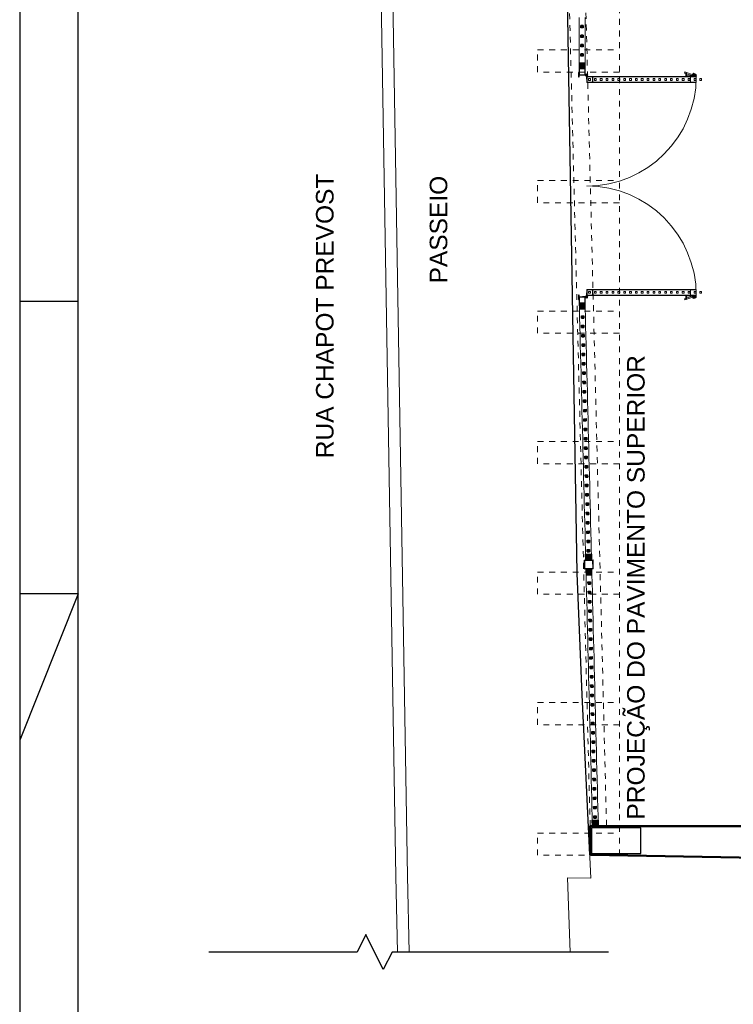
# Model space of a CAD drawing. Header units: millimetres. Extents: x 567 to 934, y -1 to 364.
# Tile 84 of 256: x 567 to 580, y 83 to 100. Entities that reach past the tile are written whole.
import ezdxf

# ---------------------------------------------------------------- set-up
doc = ezdxf.new("R2010")
doc.units = ezdxf.units.MM
doc.header["$MEASUREMENT"] = 0
doc.linetypes.add('Projeção', pattern=[0.0065, 0.005, -0.0015])
doc.linetypes.add('Traço ponto ponto', pattern=[0.013, 0.01, -0.001, 0, -0.001, 0, -0.001])
doc.layers.get('0').update_dxf_attribs({"lineweight": 18})
for name, color, linetype, lineweight in [('A-DETL', 7, 'Continuous', 13), ('A-DETL-MEDM', 7, 'Continuous', 25), ('A-GENM', 7, 'Continuous', 13), ('A-GENM-HDLN', 7, 'Continuous', 13), ('A-GLAZ-CWMG', 7, 'Continuous', 13), ('A-WALL', 7, 'Continuous', 25), ('ARQ-ALV-REB', 7, 'Continuous', 18), ('ARQ-ESQUAD', 7, 'Continuous', 25), ('C-PROP-LINE', 7, 'Continuous', 25), ('G-ANNO-TEXT', 231, 'Continuous', 9), ('S-COLS', 7, 'Continuous', 13)]:
    doc.layers.add(name, color=color, linetype=linetype, lineweight=lineweight)
doc.layers.add('ARQ FINA', color=8, linetype='Continuous')
doc.layers.add('FOLHA_PADRÃO', color=7, linetype='Continuous')
doc.styles.add('Arial_1', font='arial.ttf', dxfattribs={"height": 200})

# ---------------------------------------------------------------- blocks, each defined once
blk = doc.blocks.new('A1EST. 1500')
at = {"layer": 'FOLHA_PADRÃO', "color": 1, "linetype": 'Continuous'}
blk.add_line((0, 59.4), (0, 0), dxfattribs=at)
at = {"layer": 'FOLHA_PADRÃO', "color": 1}
for p, q in [((1, 34.7), (0, 34.7)), ((1, 29.7), (0, 27.2)), ((1, 29.7), (0, 29.7))]:
    blk.add_line(p, q, dxfattribs=at)
at = {"layer": 'FOLHA_PADRÃO', "color": 6, "linetype": 'Continuous'}
blk.add_lwpolyline([(149, 58.4), (149, 1), (1, 1), (1, 58.4), (149, 58.4)], dxfattribs=at)

msp = doc.modelspace()

# ---------------------------------------------------------------- hatches: boundary and pattern name
at = {"layer": 'A-GLAZ-CWMG', "lineweight": 25, "extrusion": (0, 0, -1)}
for points in [[(-577.053, 99.4), (-577.093, 99.4), (-577.093, 99.44), (-577.053, 99.44)], [(-577.053, 99.24), (-577.093, 99.24), (-577.093, 99.28), (-577.053, 99.28)], [(-577.053, 99.08), (-577.093, 99.08), (-577.093, 99.12), (-577.053, 99.12)], [(-577.053, 98.92), (-577.093, 98.92), (-577.093, 98.96), (-577.053, 98.96)], [(-577.06, 94.439), (-577.1, 94.44), (-577.099, 94.48), (-577.059, 94.479)], [(-577.064, 94.279), (-577.104, 94.28), (-577.103, 94.32), (-577.063, 94.319)], [(-577.068, 94.119), (-577.108, 94.12), (-577.107, 94.16), (-577.067, 94.159)], [(-577.072, 93.959), (-577.112, 93.96), (-577.111, 94), (-577.071, 93.999)], [(-577.076, 93.8), (-577.116, 93.801), (-577.115, 93.841), (-577.075, 93.84)], [(-577.08, 93.64), (-577.12, 93.641), (-577.119, 93.681), (-577.079, 93.68)], [(-577.084, 93.48), (-577.124, 93.481), (-577.123, 93.521), (-577.083, 93.52)], [(-577.088, 93.32), (-577.128, 93.321), (-577.127, 93.361), (-577.087, 93.36)], [(-577.092, 93.16), (-577.132, 93.161), (-577.131, 93.201), (-577.091, 93.2)], [(-577.096, 93), (-577.136, 93.001), (-577.135, 93.041), (-577.095, 93.04)], [(-577.1, 92.84), (-577.14, 92.841), (-577.139, 92.881), (-577.099, 92.88)], [(-577.104, 92.68), (-577.144, 92.681), (-577.143, 92.721), (-577.103, 92.72)], [(-577.108, 92.52), (-577.148, 92.521), (-577.147, 92.561), (-577.107, 92.56)], [(-577.112, 92.36), (-577.152, 92.361), (-577.151, 92.401), (-577.111, 92.4)], [(-577.116, 92.2), (-577.156, 92.201), (-577.155, 92.241), (-577.115, 92.24)], [(-577.12, 92.04), (-577.16, 92.041), (-577.159, 92.081), (-577.119, 92.08)], [(-577.124, 91.88), (-577.164, 91.881), (-577.163, 91.921), (-577.123, 91.92)], [(-577.128, 91.72), (-577.168, 91.721), (-577.167, 91.761), (-577.127, 91.76)], [(-577.132, 91.56), (-577.172, 91.561), (-577.171, 91.601), (-577.131, 91.6)], [(-577.136, 91.4), (-577.176, 91.401), (-577.175, 91.441), (-577.135, 91.44)], [(-577.141, 91.24), (-577.18, 91.241), (-577.179, 91.281), (-577.139, 91.28)], [(-577.145, 91.08), (-577.185, 91.081), (-577.184, 91.121), (-577.144, 91.12)], [(-577.149, 90.92), (-577.189, 90.921), (-577.188, 90.961), (-577.148, 90.96)], [(-577.153, 90.76), (-577.193, 90.761), (-577.192, 90.801), (-577.152, 90.8)], [(-577.157, 90.601), (-577.197, 90.602), (-577.196, 90.642), (-577.156, 90.641)], [(-577.134, 90.302), (-577.234, 90.306), (-577.232, 90.405), (-577.132, 90.402), (-577.134, 90.306)], [(-577.161, 90.441), (-577.201, 90.442), (-577.2, 90.482), (-577.16, 90.481)], [(-577.175, 89.891), (-577.214, 89.892), (-577.213, 89.932), (-577.173, 89.931)], [(-577.179, 89.731), (-577.219, 89.732), (-577.218, 89.772), (-577.178, 89.771)], [(-577.183, 89.571), (-577.223, 89.572), (-577.222, 89.612), (-577.182, 89.611)], [(-577.187, 89.411), (-577.227, 89.412), (-577.226, 89.452), (-577.186, 89.451)], [(-577.191, 89.251), (-577.231, 89.252), (-577.23, 89.292), (-577.19, 89.291)], [(-577.195, 89.091), (-577.235, 89.092), (-577.234, 89.132), (-577.194, 89.131)], [(-577.199, 88.931), (-577.239, 88.932), (-577.238, 88.972), (-577.198, 88.971)], [(-577.203, 88.771), (-577.243, 88.772), (-577.242, 88.812), (-577.202, 88.811)], [(-577.207, 88.611), (-577.247, 88.612), (-577.246, 88.652), (-577.206, 88.651)], [(-577.211, 88.451), (-577.251, 88.452), (-577.25, 88.492), (-577.21, 88.491)], [(-577.215, 88.291), (-577.255, 88.292), (-577.254, 88.332), (-577.214, 88.331)], [(-577.219, 88.131), (-577.259, 88.132), (-577.258, 88.172), (-577.218, 88.171)], [(-577.223, 87.972), (-577.263, 87.973), (-577.262, 88.013), (-577.222, 88.012)], [(-577.227, 87.812), (-577.267, 87.813), (-577.266, 87.853), (-577.226, 87.852)], [(-577.231, 87.652), (-577.271, 87.653), (-577.27, 87.693), (-577.23, 87.692)], [(-577.235, 87.492), (-577.275, 87.493), (-577.274, 87.533), (-577.234, 87.532)], [(-577.239, 87.332), (-577.279, 87.333), (-577.278, 87.373), (-577.238, 87.372)], [(-577.243, 87.172), (-577.283, 87.173), (-577.282, 87.213), (-577.242, 87.212)], [(-577.247, 87.012), (-577.287, 87.013), (-577.286, 87.053), (-577.246, 87.052)], [(-577.251, 86.852), (-577.291, 86.853), (-577.29, 86.893), (-577.25, 86.892)], [(-577.255, 86.692), (-577.295, 86.693), (-577.294, 86.733), (-577.254, 86.732)], [(-577.259, 86.532), (-577.299, 86.533), (-577.298, 86.573), (-577.258, 86.572)], [(-577.263, 86.372), (-577.303, 86.373), (-577.302, 86.413), (-577.262, 86.412)], [(-577.267, 86.212), (-577.307, 86.213), (-577.306, 86.253), (-577.266, 86.252)], [(-577.271, 86.052), (-577.311, 86.053), (-577.31, 86.093), (-577.27, 86.092)], [(-577.249, 85.754), (-577.349, 85.757), (-577.346, 85.856), (-577.246, 85.854)], [(-577.275, 85.892), (-577.315, 85.893), (-577.314, 85.933), (-577.274, 85.932)]]:
    msp.add_hatch(color=8, dxfattribs=at).paths.add_polyline_path(points)
at = {"layer": 'A-GLAZ-CWMG'}
for points in [[(577.023, 98.7), (577.123, 98.7), (577.123, 98.8), (577.023, 98.8)], [(577.026, 94.599), (577.126, 94.601), (577.123, 94.7), (577.023, 94.698), (577.024, 94.667)], [(577.14, 90.05), (577.24, 90.053), (577.238, 90.153), (577.138, 90.149)]]:
    msp.add_hatch(color=8, dxfattribs=at).paths.add_polyline_path(points)
at = {"layer": 'S-COLS'}
h = msp.add_hatch(color=8, dxfattribs=at)
h.paths.add_polyline_path([(577.112, 90.149), (577.264, 90.153), (577.26, 90.306), (577.108, 90.302)])
h.paths.add_polyline_path([(577.12, 90.158), (577.117, 90.293), (577.252, 90.297), (577.255, 90.162)])

# ---------------------------------------------------------------- linework, layer by layer
at = {"layer": 'A-DETL', "color": 8, "linetype": 'Traço ponto ponto'}
for p, q in [((577.711, 85.255), (577.711, 103.488)), ((577.21, 85.755), (576.774, 103)), ((577.49, 85.762), (577.054, 103.007))]:
    msp.add_line(p, q, dxfattribs=at)
at = {"layer": 'A-DETL', "color": 8, "linetype": 'Projeção'}
for p, q in [((576.311, 98.645), (576.311, 99.025)), ((576.311, 99.025), (577.711, 99.025)), ((577.711, 98.645), (576.311, 98.645)), ((576.311, 96.413), (576.311, 96.793)), ((576.311, 96.793), (577.711, 96.793)), ((577.711, 96.413), (576.311, 96.413)), ((576.311, 94.181), (576.311, 94.561)), ((576.311, 94.561), (577.711, 94.561)), ((577.711, 94.181), (576.311, 94.181)), ((576.311, 91.95), (576.311, 92.33)), ((576.311, 92.33), (577.711, 92.33)), ((577.711, 91.95), (576.311, 91.95)), ((576.311, 89.718), (576.311, 90.098)), ((576.311, 90.098), (577.711, 90.098)), ((577.711, 89.718), (576.311, 89.718)), ((576.311, 87.486), (576.311, 87.866)), ((576.311, 87.866), (577.711, 87.866)), ((577.711, 87.486), (576.311, 87.486)), ((576.311, 85.255), (576.311, 85.635)), ((576.311, 85.635), (577.711, 85.635)), ((577.711, 85.255), (576.311, 85.255))]:
    msp.add_line(p, q, dxfattribs=at)
at = {"layer": 'A-DETL-MEDM', "color": 8}
for p, q in [((573.371, 83.902), (573.221, 83.602)), ((573.671, 83.302), (573.371, 83.902)), ((573.221, 83.602), (570.684, 83.602)), ((573.821, 83.602), (573.671, 83.302)), ((577.521, 83.602), (573.821, 83.602))]:
    msp.add_line(p, q, dxfattribs=at)
at = {"layer": 'A-GENM', "color": 8}
for p, q in [((577.079, 98.6), (577.079, 98.593)), ((577.079, 98.593), (577.123, 98.593)), ((577.146, 98.567), (577.146, 98.526)), ((577.146, 98.526), (577.153, 98.526)), ((577.153, 98.526), (577.153, 98.57)), ((577.153, 98.57), (577.253, 98.57)), ((577.153, 98.47), (577.153, 98.57)), ((577.157, 98.566), (577.249, 98.566)), ((577.157, 98.474), (577.157, 98.566)), ((577.184, 98.535), (577.214, 98.535)), ((577.184, 98.505), (577.184, 98.535)), ((577.214, 98.505), (577.184, 98.505)), ((577.214, 98.535), (577.214, 98.505)), ((577.249, 98.566), (577.249, 98.474)), ((578.925, 98.57), (577.253, 98.57)), ((577.253, 98.57), (577.253, 98.47)), ((577.253, 98.566), (578.925, 98.566)), ((577.284, 98.535), (577.314, 98.535)), ((577.284, 98.505), (577.284, 98.535)), ((577.314, 98.505), (577.284, 98.505)), ((577.314, 98.535), (577.314, 98.505)), ((577.384, 98.535), (577.414, 98.535)), ((577.384, 98.505), (577.384, 98.535)), ((577.414, 98.505), (577.384, 98.505)), ((577.414, 98.535), (577.414, 98.505)), ((577.484, 98.535), (577.514, 98.535)), ((577.484, 98.505), (577.484, 98.535)), ((577.514, 98.505), (577.484, 98.505)), ((577.514, 98.535), (577.514, 98.505)), ((577.584, 98.535), (577.614, 98.535)), ((577.584, 98.505), (577.584, 98.535)), ((577.614, 98.505), (577.584, 98.505)), ((577.614, 98.535), (577.614, 98.505)), ((577.685, 98.535), (577.715, 98.535)), ((577.685, 98.505), (577.685, 98.535)), ((577.715, 98.505), (577.685, 98.505)), ((577.715, 98.535), (577.715, 98.505)), ((577.785, 98.535), (577.815, 98.535)), ((577.785, 98.505), (577.785, 98.535)), ((577.815, 98.505), (577.785, 98.505)), ((577.815, 98.535), (577.815, 98.505)), ((577.885, 98.535), (577.915, 98.535)), ((577.885, 98.505), (577.885, 98.535)), ((577.915, 98.505), (577.885, 98.505)), ((577.915, 98.535), (577.915, 98.505)), ((577.985, 98.535), (578.015, 98.535)), ((577.985, 98.505), (577.985, 98.535)), ((578.015, 98.505), (577.985, 98.505)), ((578.015, 98.535), (578.015, 98.505)), ((578.085, 98.535), (578.115, 98.535)), ((578.085, 98.505), (578.085, 98.535)), ((578.115, 98.505), (578.085, 98.505)), ((578.115, 98.535), (578.115, 98.505)), ((578.185, 98.535), (578.215, 98.535)), ((578.185, 98.505), (578.185, 98.535)), ((578.215, 98.505), (578.185, 98.505)), ((578.215, 98.535), (578.215, 98.505)), ((578.286, 98.535), (578.316, 98.535)), ((578.286, 98.505), (578.286, 98.535)), ((578.316, 98.505), (578.286, 98.505)), ((578.316, 98.535), (578.316, 98.505)), ((578.386, 98.535), (578.416, 98.535)), ((578.386, 98.505), (578.386, 98.535)), ((578.416, 98.505), (578.386, 98.505)), ((578.416, 98.535), (578.416, 98.505)), ((578.486, 98.535), (578.516, 98.535)), ((578.486, 98.505), (578.486, 98.535)), ((578.516, 98.505), (578.486, 98.505)), ((578.516, 98.535), (578.516, 98.505)), ((578.586, 98.535), (578.616, 98.535)), ((578.586, 98.505), (578.586, 98.535)), ((578.616, 98.505), (578.586, 98.505)), ((578.616, 98.535), (578.616, 98.505)), ((578.686, 98.535), (578.716, 98.535)), ((578.686, 98.505), (578.686, 98.535)), ((578.716, 98.505), (578.686, 98.505)), ((578.716, 98.535), (578.716, 98.505)), ((578.786, 98.535), (578.816, 98.535)), ((578.786, 98.505), (578.786, 98.535)), ((578.816, 98.505), (578.786, 98.505)), ((578.816, 98.535), (578.816, 98.505)), ((578.831, 98.648), (578.825, 98.63)), ((578.986, 98.575), (578.825, 98.63)), ((578.986, 98.595), (578.831, 98.648)), ((578.849, 98.641), (578.849, 98.577)), ((578.853, 98.641), (578.849, 98.641)), ((578.853, 98.634), (578.849, 98.634)), ((578.849, 98.622), (578.853, 98.622)), ((578.855, 98.577), (578.849, 98.577)), ((578.853, 98.581), (578.853, 98.641)), ((578.855, 98.581), (578.853, 98.581)), ((578.855, 98.63), (578.859, 98.63)), ((578.855, 98.57), (578.855, 98.63)), ((578.859, 98.608), (578.855, 98.608)), ((578.855, 98.596), (578.859, 98.596)), ((579.025, 98.57), (578.855, 98.57)), ((578.859, 98.63), (578.859, 98.574)), ((579.02, 98.581), (578.859, 98.581)), ((578.859, 98.577), (579.02, 98.577)), ((578.859, 98.574), (579.02, 98.574)), ((578.885, 98.577), (578.885, 98.581)), ((578.886, 98.535), (578.916, 98.535)), ((578.886, 98.505), (578.886, 98.535)), ((578.916, 98.505), (578.886, 98.505)), ((578.905, 98.577), (578.905, 98.581)), ((578.916, 98.535), (578.916, 98.505)), ((578.925, 98.57), (579.025, 98.57)), ((578.925, 98.47), (578.925, 98.57)), ((578.929, 98.566), (579.021, 98.566)), ((578.929, 98.474), (578.929, 98.566)), ((578.96, 98.57), (578.96, 98.6)), ((578.976, 98.57), (578.96, 98.57)), ((578.97, 98.577), (578.97, 98.581)), ((578.976, 98.57), (578.976, 98.6)), ((578.987, 98.535), (579.017, 98.535)), ((578.987, 98.505), (578.987, 98.535)), ((579.017, 98.505), (578.987, 98.505)), ((578.99, 98.577), (578.99, 98.581)), ((578.996, 98.57), (578.996, 98.6)), ((579.012, 98.57), (578.996, 98.57)), ((579.012, 98.57), (579.012, 98.6)), ((579.017, 98.535), (579.017, 98.505)), ((579.02, 98.607), (579.025, 98.607)), ((579.02, 98.574), (579.02, 98.607)), ((579.021, 98.566), (579.021, 98.474)), ((579.025, 98.607), (579.025, 98.57)), ((579.03, 98.581), (579.025, 98.581)), ((579.025, 98.577), (579.03, 98.577)), ((579.025, 98.57), (579.025, 98.47)), ((579.03, 98.577), (579.03, 98.581)), ((579.087, 98.535), (579.117, 98.535)), ((579.087, 98.505), (579.087, 98.535)), ((579.117, 98.505), (579.087, 98.505)), ((579.117, 98.535), (579.117, 98.505)), ((577.253, 98.47), (577.153, 98.47)), ((577.249, 98.474), (577.157, 98.474)), ((578.925, 98.474), (577.253, 98.474)), ((577.253, 98.47), (578.925, 98.47)), ((579.025, 98.47), (578.925, 98.47)), ((579.021, 98.474), (578.929, 98.474)), ((577.079, 94.8), (577.079, 94.807)), ((577.079, 94.807), (577.123, 94.807)), ((577.146, 94.873), (577.153, 94.873)), ((577.146, 94.833), (577.146, 94.873)), ((577.253, 94.929), (577.153, 94.929)), ((577.153, 94.929), (577.153, 94.829)), ((577.153, 94.873), (577.153, 94.829)), ((577.153, 94.829), (577.253, 94.829)), ((577.249, 94.925), (577.157, 94.925)), ((577.157, 94.925), (577.157, 94.833)), ((577.157, 94.833), (577.249, 94.833)), ((577.214, 94.894), (577.184, 94.894)), ((577.184, 94.894), (577.184, 94.864)), ((577.184, 94.864), (577.214, 94.864)), ((577.214, 94.864), (577.214, 94.894)), ((577.249, 94.833), (577.249, 94.925)), ((577.253, 94.929), (578.925, 94.929)), ((577.253, 94.829), (577.253, 94.929)), ((578.925, 94.925), (577.253, 94.925)), ((577.253, 94.833), (578.925, 94.833)), ((578.925, 94.829), (577.253, 94.829)), ((577.314, 94.894), (577.284, 94.894)), ((577.284, 94.894), (577.284, 94.864)), ((577.284, 94.864), (577.314, 94.864)), ((577.314, 94.864), (577.314, 94.894)), ((577.414, 94.894), (577.384, 94.894)), ((577.384, 94.894), (577.384, 94.864)), ((577.384, 94.864), (577.414, 94.864)), ((577.414, 94.864), (577.414, 94.894)), ((577.514, 94.894), (577.484, 94.894)), ((577.484, 94.894), (577.484, 94.864)), ((577.484, 94.864), (577.514, 94.864)), ((577.514, 94.864), (577.514, 94.894)), ((577.614, 94.894), (577.584, 94.894)), ((577.584, 94.894), (577.584, 94.864)), ((577.584, 94.864), (577.614, 94.864)), ((577.614, 94.864), (577.614, 94.894)), ((577.715, 94.894), (577.685, 94.894)), ((577.685, 94.894), (577.685, 94.864)), ((577.685, 94.864), (577.715, 94.864)), ((577.715, 94.864), (577.715, 94.894)), ((577.815, 94.894), (577.785, 94.894)), ((577.785, 94.894), (577.785, 94.864)), ((577.785, 94.864), (577.815, 94.864)), ((577.815, 94.864), (577.815, 94.894)), ((577.915, 94.894), (577.885, 94.894)), ((577.885, 94.894), (577.885, 94.864)), ((577.885, 94.864), (577.915, 94.864)), ((577.915, 94.864), (577.915, 94.894)), ((578.015, 94.894), (577.985, 94.894)), ((577.985, 94.894), (577.985, 94.864)), ((577.985, 94.864), (578.015, 94.864)), ((578.015, 94.864), (578.015, 94.894)), ((578.115, 94.894), (578.085, 94.894)), ((578.085, 94.894), (578.085, 94.864)), ((578.085, 94.864), (578.115, 94.864)), ((578.115, 94.864), (578.115, 94.894)), ((578.215, 94.894), (578.185, 94.894)), ((578.185, 94.894), (578.185, 94.864)), ((578.185, 94.864), (578.215, 94.864)), ((578.215, 94.864), (578.215, 94.894)), ((578.316, 94.894), (578.286, 94.894)), ((578.286, 94.894), (578.286, 94.864)), ((578.286, 94.864), (578.316, 94.864)), ((578.316, 94.864), (578.316, 94.894)), ((578.416, 94.894), (578.386, 94.894)), ((578.386, 94.894), (578.386, 94.864)), ((578.386, 94.864), (578.416, 94.864)), ((578.416, 94.864), (578.416, 94.894)), ((578.516, 94.894), (578.486, 94.894)), ((578.486, 94.894), (578.486, 94.864)), ((578.486, 94.864), (578.516, 94.864)), ((578.516, 94.864), (578.516, 94.894)), ((578.616, 94.894), (578.586, 94.894)), ((578.586, 94.894), (578.586, 94.864)), ((578.586, 94.864), (578.616, 94.864)), ((578.616, 94.864), (578.616, 94.894)), ((578.716, 94.894), (578.686, 94.894)), ((578.686, 94.894), (578.686, 94.864)), ((578.686, 94.864), (578.716, 94.864)), ((578.716, 94.864), (578.716, 94.894)), ((578.816, 94.894), (578.786, 94.894)), ((578.786, 94.894), (578.786, 94.864)), ((578.786, 94.864), (578.816, 94.864)), ((578.816, 94.864), (578.816, 94.894)), ((578.986, 94.825), (578.825, 94.769)), ((578.986, 94.805), (578.831, 94.751)), ((578.849, 94.758), (578.849, 94.822)), ((578.855, 94.822), (578.849, 94.822)), ((578.849, 94.777), (578.853, 94.777)), ((578.853, 94.818), (578.853, 94.758)), ((578.855, 94.818), (578.853, 94.818)), ((578.855, 94.829), (578.855, 94.769)), ((579.025, 94.829), (578.855, 94.829)), ((578.855, 94.804), (578.859, 94.804)), ((578.859, 94.792), (578.855, 94.792)), ((578.859, 94.825), (579.02, 94.825)), ((578.859, 94.769), (578.859, 94.825)), ((578.859, 94.822), (579.02, 94.822)), ((579.02, 94.818), (578.859, 94.818)), ((578.885, 94.822), (578.885, 94.818)), ((578.916, 94.894), (578.886, 94.894)), ((578.886, 94.894), (578.886, 94.864)), ((578.886, 94.864), (578.916, 94.864)), ((578.905, 94.822), (578.905, 94.818)), ((578.916, 94.864), (578.916, 94.894)), ((579.025, 94.929), (578.925, 94.929)), ((578.925, 94.929), (578.925, 94.829)), ((578.925, 94.829), (579.025, 94.829)), ((579.021, 94.925), (578.929, 94.925)), ((578.929, 94.925), (578.929, 94.833)), ((578.929, 94.833), (579.021, 94.833)), ((578.976, 94.829), (578.96, 94.829)), ((578.96, 94.829), (578.96, 94.799)), ((578.97, 94.822), (578.97, 94.818)), ((578.976, 94.829), (578.976, 94.799)), ((579.017, 94.894), (578.987, 94.894)), ((578.987, 94.894), (578.987, 94.864)), ((578.987, 94.864), (579.017, 94.864)), ((578.99, 94.822), (578.99, 94.818)), ((579.012, 94.829), (578.996, 94.829)), ((578.996, 94.829), (578.996, 94.799)), ((579.012, 94.829), (579.012, 94.799)), ((579.017, 94.864), (579.017, 94.894)), ((579.02, 94.825), (579.02, 94.792)), ((579.02, 94.792), (579.025, 94.792)), ((579.021, 94.833), (579.021, 94.925)), ((579.025, 94.829), (579.025, 94.929)), ((579.025, 94.792), (579.025, 94.829)), ((579.025, 94.822), (579.03, 94.822)), ((579.03, 94.818), (579.025, 94.818)), ((579.03, 94.822), (579.03, 94.818)), ((579.117, 94.894), (579.087, 94.894)), ((579.087, 94.894), (579.087, 94.864)), ((579.087, 94.864), (579.117, 94.864)), ((579.117, 94.864), (579.117, 94.894)), ((578.831, 94.751), (578.825, 94.769)), ((578.853, 94.765), (578.849, 94.765)), ((578.853, 94.758), (578.849, 94.758)), ((578.855, 94.769), (578.859, 94.769))]:
    msp.add_line(p, q, dxfattribs=at)
for centre in [(578.986, 98.585), (578.986, 94.815)]:
    msp.add_circle(centre, 0.01, dxfattribs=at)
for centre, radius, start, end in [((577.12, 98.616), 0.016, 283.0422, 314.8305), ((577.123, 98.609), 0.0159, 270, 333.3022), ((577.149, 98.596), 0.02, 276.317, 246.0303), ((577.149, 98.596), 0.0146, 90, 270), ((577.149, 98.596), 0.013, 276.3069, 245.8996), ((577.149, 98.596), 0.0126, 90, 270), ((577.13, 98.567), 0.016, 360, 44.8305), ((577.137, 98.57), 0.0159, 360, 63.3022), ((577.149, 98.596), 0.0146, 270, 90), ((577.149, 98.596), 0.0126, 270, 90), ((578.986, 98.6), 0.026, 0, 180), ((578.986, 98.6), 0.01, 0, 180), ((577.123, 94.791), 0.0159, 26.6978, 90), ((577.12, 94.784), 0.016, 45.1695, 76.9578), ((577.149, 94.803), 0.02, 113.9697, 83.683), ((577.149, 94.803), 0.0146, 90, 270), ((577.149, 94.803), 0.013, 114.1004, 83.6931), ((577.149, 94.803), 0.0126, 90, 270), ((577.13, 94.833), 0.016, 315.1695, 360), ((577.137, 94.829), 0.0159, 296.6978, 360), ((577.149, 94.803), 0.0146, 270, 90), ((577.149, 94.803), 0.0126, 270, 90), ((578.986, 94.799), 0.026, 180, 360), ((578.986, 94.799), 0.01, 180, 360)]:
    msp.add_arc(centre, radius, start, end, dxfattribs=at)
at = {"layer": 'A-GENM-HDLN', "color": 8}
for centre, start, end in [((577.153, 98.57), 270, 360), ((577.153, 94.829), 360, 90)]:
    msp.add_arc(centre, 1.872, start, end, dxfattribs=at)
at = {"layer": 'A-GLAZ-CWMG', "color": 8}
for p, q in [((577.023, 99.42), (577.023, 99.58)), ((577.123, 99.58), (577.123, 99.42)), ((577.023, 99.26), (577.023, 99.42)), ((577.123, 99.42), (577.123, 99.26)), ((577.023, 99.1), (577.023, 99.26)), ((577.123, 99.26), (577.123, 99.1)), ((577.023, 98.94), (577.023, 99.1)), ((577.123, 99.1), (577.123, 98.94)), ((577.023, 98.8), (577.023, 98.94)), ((577.123, 98.94), (577.123, 98.8)), ((577.029, 94.459), (577.026, 94.599)), ((577.033, 94.299), (577.029, 94.459)), ((577.126, 94.601), (577.129, 94.461)), ((577.129, 94.461), (577.133, 94.301)), ((577.037, 94.139), (577.033, 94.299)), ((577.133, 94.301), (577.137, 94.141)), ((577.041, 93.979), (577.037, 94.139)), ((577.137, 94.141), (577.141, 93.981)), ((577.046, 93.819), (577.041, 93.979)), ((577.141, 93.981), (577.145, 93.821)), ((577.05, 93.659), (577.046, 93.819)), ((577.145, 93.821), (577.15, 93.661)), ((577.054, 93.499), (577.05, 93.659)), ((577.15, 93.661), (577.154, 93.501)), ((577.058, 93.339), (577.054, 93.499)), ((577.154, 93.501), (577.158, 93.341)), ((577.062, 93.179), (577.058, 93.339)), ((577.158, 93.341), (577.162, 93.181)), ((577.066, 93.019), (577.062, 93.179)), ((577.162, 93.181), (577.166, 93.022)), ((577.07, 92.859), (577.066, 93.019)), ((577.166, 93.022), (577.17, 92.862)), ((577.074, 92.699), (577.07, 92.859)), ((577.17, 92.862), (577.174, 92.702)), ((577.078, 92.539), (577.074, 92.699)), ((577.174, 92.702), (577.178, 92.542)), ((577.082, 92.379), (577.078, 92.539)), ((577.178, 92.542), (577.182, 92.382)), ((577.086, 92.219), (577.082, 92.379)), ((577.182, 92.382), (577.186, 92.222)), ((577.09, 92.059), (577.086, 92.219)), ((577.186, 92.222), (577.19, 92.062)), ((577.094, 91.899), (577.09, 92.059)), ((577.19, 92.062), (577.194, 91.902)), ((577.098, 91.739), (577.094, 91.899)), ((577.194, 91.902), (577.198, 91.742)), ((577.102, 91.579), (577.098, 91.739)), ((577.106, 91.42), (577.102, 91.579)), ((577.198, 91.742), (577.202, 91.582)), ((577.202, 91.582), (577.206, 91.422)), ((577.11, 91.26), (577.106, 91.42)), ((577.206, 91.422), (577.21, 91.262)), ((577.114, 91.1), (577.11, 91.26)), ((577.21, 91.262), (577.214, 91.102)), ((577.118, 90.94), (577.114, 91.1)), ((577.214, 91.102), (577.218, 90.942)), ((577.122, 90.78), (577.118, 90.94)), ((577.218, 90.942), (577.222, 90.782)), ((577.126, 90.62), (577.122, 90.78)), ((577.222, 90.782), (577.226, 90.622)), ((577.13, 90.46), (577.126, 90.62)), ((577.226, 90.622), (577.23, 90.462)), ((577.132, 90.402), (577.13, 90.46)), ((577.23, 90.462), (577.232, 90.405)), ((577.144, 89.91), (577.14, 90.05)), ((577.148, 89.75), (577.144, 89.91)), ((577.24, 90.053), (577.244, 89.913)), ((577.244, 89.913), (577.248, 89.753)), ((577.152, 89.59), (577.148, 89.75)), ((577.248, 89.753), (577.252, 89.593)), ((577.156, 89.43), (577.152, 89.59)), ((577.252, 89.593), (577.256, 89.433)), ((577.16, 89.27), (577.156, 89.43)), ((577.256, 89.433), (577.26, 89.273)), ((577.164, 89.11), (577.16, 89.27)), ((577.26, 89.273), (577.264, 89.113)), ((577.168, 88.95), (577.164, 89.11)), ((577.264, 89.113), (577.268, 88.953)), ((577.172, 88.79), (577.168, 88.95)), ((577.268, 88.953), (577.272, 88.793)), ((577.176, 88.631), (577.172, 88.79)), ((577.272, 88.793), (577.276, 88.633)), ((577.18, 88.471), (577.176, 88.631)), ((577.276, 88.633), (577.28, 88.473)), ((577.184, 88.311), (577.18, 88.471)), ((577.28, 88.473), (577.284, 88.313)), ((577.188, 88.151), (577.184, 88.311)), ((577.284, 88.313), (577.288, 88.153)), ((577.192, 87.991), (577.188, 88.151)), ((577.288, 88.153), (577.292, 87.993)), ((577.196, 87.831), (577.192, 87.991)), ((577.292, 87.993), (577.296, 87.833)), ((577.2, 87.671), (577.196, 87.831)), ((577.296, 87.833), (577.3, 87.673)), ((577.204, 87.511), (577.2, 87.671)), ((577.3, 87.673), (577.304, 87.513)), ((577.209, 87.351), (577.204, 87.511)), ((577.304, 87.513), (577.308, 87.353)), ((577.213, 87.191), (577.209, 87.351)), ((577.308, 87.353), (577.312, 87.194)), ((577.217, 87.031), (577.213, 87.191)), ((577.312, 87.194), (577.317, 87.034)), ((577.317, 87.034), (577.321, 86.874)), ((577.221, 86.871), (577.217, 87.031)), ((577.225, 86.711), (577.221, 86.871)), ((577.321, 86.874), (577.325, 86.714)), ((577.229, 86.551), (577.225, 86.711)), ((577.325, 86.714), (577.329, 86.554)), ((577.233, 86.391), (577.229, 86.551)), ((577.329, 86.554), (577.333, 86.394)), ((577.237, 86.231), (577.233, 86.391)), ((577.333, 86.394), (577.337, 86.234)), ((577.241, 86.071), (577.237, 86.231)), ((577.337, 86.234), (577.341, 86.074)), ((577.245, 85.911), (577.241, 86.071)), ((577.341, 86.074), (577.345, 85.914)), ((577.246, 85.854), (577.245, 85.911)), ((577.345, 85.914), (577.346, 85.856))]:
    msp.add_line(p, q, dxfattribs=at)
at = {"layer": 'A-GLAZ-CWMG', "color": 8, "lineweight": 25, "extrusion": (0, 0, -1)}
for p, q in [((577.053, 99.4), (577.053, 99.44)), ((577.093, 99.44), (577.053, 99.44)), ((577.093, 99.4), (577.053, 99.4)), ((577.093, 99.44), (577.093, 99.4)), ((577.053, 99.24), (577.053, 99.28)), ((577.093, 99.28), (577.053, 99.28)), ((577.093, 99.24), (577.053, 99.24)), ((577.093, 99.28), (577.093, 99.24)), ((577.053, 99.08), (577.053, 99.12)), ((577.093, 99.12), (577.053, 99.12)), ((577.093, 99.08), (577.053, 99.08)), ((577.093, 99.12), (577.093, 99.08)), ((577.053, 98.92), (577.053, 98.96)), ((577.093, 98.96), (577.053, 98.96)), ((577.093, 98.92), (577.053, 98.92)), ((577.093, 98.96), (577.093, 98.92)), ((577.059, 94.479), (577.099, 94.48)), ((577.06, 94.439), (577.059, 94.479)), ((577.06, 94.439), (577.1, 94.44)), ((577.099, 94.48), (577.1, 94.44)), ((577.063, 94.319), (577.103, 94.32)), ((577.064, 94.279), (577.063, 94.319)), ((577.064, 94.279), (577.104, 94.28)), ((577.103, 94.32), (577.104, 94.28)), ((577.067, 94.159), (577.107, 94.16)), ((577.068, 94.119), (577.067, 94.159)), ((577.068, 94.119), (577.108, 94.12)), ((577.107, 94.16), (577.108, 94.12)), ((577.071, 93.999), (577.111, 94)), ((577.072, 93.959), (577.071, 93.999)), ((577.072, 93.959), (577.112, 93.96)), ((577.111, 94), (577.112, 93.96)), ((577.075, 93.84), (577.115, 93.841)), ((577.076, 93.8), (577.075, 93.84)), ((577.076, 93.8), (577.116, 93.801)), ((577.115, 93.841), (577.116, 93.801)), ((577.079, 93.68), (577.119, 93.681)), ((577.08, 93.64), (577.079, 93.68)), ((577.08, 93.64), (577.12, 93.641)), ((577.119, 93.681), (577.12, 93.641)), ((577.083, 93.52), (577.123, 93.521)), ((577.084, 93.48), (577.083, 93.52)), ((577.084, 93.48), (577.124, 93.481)), ((577.123, 93.521), (577.124, 93.481)), ((577.087, 93.36), (577.127, 93.361)), ((577.088, 93.32), (577.087, 93.36)), ((577.088, 93.32), (577.128, 93.321)), ((577.127, 93.361), (577.128, 93.321)), ((577.091, 93.2), (577.131, 93.201)), ((577.092, 93.16), (577.091, 93.2)), ((577.092, 93.16), (577.132, 93.161)), ((577.131, 93.201), (577.132, 93.161)), ((577.095, 93.04), (577.135, 93.041)), ((577.096, 93), (577.095, 93.04)), ((577.096, 93), (577.136, 93.001)), ((577.135, 93.041), (577.136, 93.001)), ((577.099, 92.88), (577.139, 92.881)), ((577.1, 92.84), (577.099, 92.88)), ((577.1, 92.84), (577.14, 92.841)), ((577.139, 92.881), (577.14, 92.841)), ((577.103, 92.72), (577.143, 92.721)), ((577.104, 92.68), (577.103, 92.72)), ((577.104, 92.68), (577.144, 92.681)), ((577.143, 92.721), (577.144, 92.681)), ((577.107, 92.56), (577.147, 92.561)), ((577.108, 92.52), (577.107, 92.56)), ((577.108, 92.52), (577.148, 92.521)), ((577.147, 92.561), (577.148, 92.521)), ((577.111, 92.4), (577.151, 92.401)), ((577.112, 92.36), (577.111, 92.4)), ((577.112, 92.36), (577.152, 92.361)), ((577.151, 92.401), (577.152, 92.361)), ((577.115, 92.24), (577.155, 92.241)), ((577.116, 92.2), (577.115, 92.24)), ((577.116, 92.2), (577.156, 92.201)), ((577.155, 92.241), (577.156, 92.201)), ((577.119, 92.08), (577.159, 92.081)), ((577.12, 92.04), (577.119, 92.08)), ((577.12, 92.04), (577.16, 92.041)), ((577.123, 91.92), (577.163, 91.921)), ((577.124, 91.88), (577.123, 91.92)), ((577.159, 92.081), (577.16, 92.041)), ((577.163, 91.921), (577.164, 91.881)), ((577.124, 91.88), (577.164, 91.881)), ((577.127, 91.76), (577.167, 91.761)), ((577.128, 91.72), (577.127, 91.76)), ((577.167, 91.761), (577.168, 91.721)), ((577.128, 91.72), (577.168, 91.721)), ((577.131, 91.6), (577.171, 91.601)), ((577.132, 91.56), (577.131, 91.6)), ((577.171, 91.601), (577.172, 91.561)), ((577.132, 91.56), (577.172, 91.561)), ((577.135, 91.44), (577.175, 91.441)), ((577.136, 91.4), (577.135, 91.44)), ((577.175, 91.441), (577.176, 91.401)), ((577.136, 91.4), (577.176, 91.401)), ((577.139, 91.28), (577.179, 91.281)), ((577.141, 91.24), (577.139, 91.28)), ((577.179, 91.281), (577.18, 91.241)), ((577.141, 91.24), (577.18, 91.241)), ((577.144, 91.12), (577.184, 91.121)), ((577.145, 91.08), (577.144, 91.12)), ((577.145, 91.08), (577.185, 91.081)), ((577.184, 91.121), (577.185, 91.081)), ((577.148, 90.96), (577.188, 90.961)), ((577.149, 90.92), (577.148, 90.96)), ((577.149, 90.92), (577.189, 90.921)), ((577.188, 90.961), (577.189, 90.921)), ((577.152, 90.8), (577.192, 90.801)), ((577.153, 90.76), (577.152, 90.8)), ((577.153, 90.76), (577.193, 90.761)), ((577.192, 90.801), (577.193, 90.761)), ((577.156, 90.641), (577.196, 90.642)), ((577.157, 90.601), (577.156, 90.641)), ((577.157, 90.601), (577.197, 90.602)), ((577.196, 90.642), (577.197, 90.602)), ((577.132, 90.402), (577.232, 90.405)), ((577.134, 90.302), (577.132, 90.402)), ((577.16, 90.481), (577.2, 90.482)), ((577.161, 90.441), (577.16, 90.481)), ((577.161, 90.441), (577.201, 90.442)), ((577.2, 90.482), (577.201, 90.442)), ((577.232, 90.405), (577.234, 90.305)), ((577.173, 89.931), (577.213, 89.932)), ((577.175, 89.891), (577.173, 89.931)), ((577.213, 89.932), (577.214, 89.892)), ((577.175, 89.891), (577.214, 89.892)), ((577.178, 89.771), (577.218, 89.772)), ((577.179, 89.731), (577.178, 89.771)), ((577.179, 89.731), (577.219, 89.732)), ((577.218, 89.772), (577.219, 89.732)), ((577.182, 89.611), (577.222, 89.612)), ((577.183, 89.571), (577.182, 89.611)), ((577.183, 89.571), (577.223, 89.572)), ((577.222, 89.612), (577.223, 89.572)), ((577.186, 89.451), (577.226, 89.452)), ((577.187, 89.411), (577.186, 89.451)), ((577.187, 89.411), (577.227, 89.412)), ((577.226, 89.452), (577.227, 89.412)), ((577.19, 89.291), (577.23, 89.292)), ((577.191, 89.251), (577.19, 89.291)), ((577.191, 89.251), (577.231, 89.252)), ((577.23, 89.292), (577.231, 89.252)), ((577.194, 89.131), (577.234, 89.132)), ((577.195, 89.091), (577.194, 89.131)), ((577.195, 89.091), (577.235, 89.092)), ((577.234, 89.132), (577.235, 89.092)), ((577.198, 88.971), (577.238, 88.972)), ((577.199, 88.931), (577.198, 88.971)), ((577.199, 88.931), (577.239, 88.932)), ((577.238, 88.972), (577.239, 88.932)), ((577.202, 88.811), (577.242, 88.812)), ((577.203, 88.771), (577.202, 88.811)), ((577.203, 88.771), (577.243, 88.772)), ((577.242, 88.812), (577.243, 88.772)), ((577.206, 88.651), (577.246, 88.652)), ((577.207, 88.611), (577.206, 88.651)), ((577.207, 88.611), (577.247, 88.612)), ((577.246, 88.652), (577.247, 88.612)), ((577.21, 88.491), (577.25, 88.492)), ((577.211, 88.451), (577.21, 88.491)), ((577.211, 88.451), (577.251, 88.452)), ((577.25, 88.492), (577.251, 88.452)), ((577.214, 88.331), (577.254, 88.332)), ((577.215, 88.291), (577.214, 88.331)), ((577.215, 88.291), (577.255, 88.292)), ((577.254, 88.332), (577.255, 88.292)), ((577.218, 88.171), (577.258, 88.172)), ((577.219, 88.131), (577.218, 88.171)), ((577.219, 88.131), (577.259, 88.132)), ((577.258, 88.172), (577.259, 88.132)), ((577.222, 88.012), (577.262, 88.013)), ((577.223, 87.972), (577.222, 88.012)), ((577.223, 87.972), (577.263, 87.973)), ((577.262, 88.013), (577.263, 87.973)), ((577.226, 87.852), (577.266, 87.853)), ((577.227, 87.812), (577.226, 87.852)), ((577.227, 87.812), (577.267, 87.813)), ((577.266, 87.853), (577.267, 87.813)), ((577.23, 87.692), (577.27, 87.693)), ((577.231, 87.652), (577.23, 87.692)), ((577.231, 87.652), (577.271, 87.653)), ((577.27, 87.693), (577.271, 87.653)), ((577.234, 87.532), (577.274, 87.533)), ((577.235, 87.492), (577.234, 87.532)), ((577.235, 87.492), (577.275, 87.493)), ((577.238, 87.372), (577.278, 87.373)), ((577.239, 87.332), (577.238, 87.372)), ((577.274, 87.533), (577.275, 87.493)), ((577.278, 87.373), (577.279, 87.333)), ((577.239, 87.332), (577.279, 87.333)), ((577.242, 87.212), (577.282, 87.213)), ((577.243, 87.172), (577.242, 87.212)), ((577.282, 87.213), (577.283, 87.173)), ((577.243, 87.172), (577.283, 87.173)), ((577.246, 87.052), (577.286, 87.053)), ((577.247, 87.012), (577.246, 87.052)), ((577.286, 87.053), (577.287, 87.013)), ((577.247, 87.012), (577.287, 87.013)), ((577.25, 86.892), (577.29, 86.893)), ((577.251, 86.852), (577.25, 86.892)), ((577.29, 86.893), (577.291, 86.853)), ((577.251, 86.852), (577.291, 86.853)), ((577.254, 86.732), (577.294, 86.733)), ((577.255, 86.692), (577.254, 86.732)), ((577.294, 86.733), (577.295, 86.693)), ((577.255, 86.692), (577.295, 86.693)), ((577.258, 86.572), (577.298, 86.573)), ((577.259, 86.532), (577.258, 86.572)), ((577.259, 86.532), (577.299, 86.533)), ((577.298, 86.573), (577.299, 86.533)), ((577.262, 86.412), (577.302, 86.413)), ((577.263, 86.372), (577.262, 86.412)), ((577.263, 86.372), (577.303, 86.373)), ((577.302, 86.413), (577.303, 86.373)), ((577.266, 86.252), (577.306, 86.253)), ((577.267, 86.212), (577.266, 86.252)), ((577.267, 86.212), (577.307, 86.213)), ((577.306, 86.253), (577.307, 86.213)), ((577.27, 86.092), (577.31, 86.093)), ((577.271, 86.052), (577.27, 86.092)), ((577.271, 86.052), (577.311, 86.053)), ((577.31, 86.093), (577.311, 86.053)), ((577.246, 85.854), (577.346, 85.856)), ((577.274, 85.932), (577.314, 85.933)), ((577.275, 85.892), (577.274, 85.932)), ((577.275, 85.892), (577.315, 85.893)), ((577.314, 85.933), (577.315, 85.893)), ((577.346, 85.856), (577.349, 85.757)), ((577.249, 85.754), (577.246, 85.854)), ((577.249, 85.754), (577.349, 85.757))]:
    msp.add_line(p, q, dxfattribs=at)
at = {"layer": 'A-GLAZ-CWMG', "color": 8, "lineweight": 25}
for p, q in [((577.123, 98.8), (577.023, 98.8)), ((577.023, 98.8), (577.023, 98.7)), ((577.123, 98.7), (577.123, 98.8)), ((577.023, 94.698), (577.073, 94.7)), ((577.023, 94.698), (577.026, 94.599)), ((577.126, 94.601), (577.123, 94.7)), ((577.026, 94.599), (577.126, 94.601)), ((577.138, 90.15), (577.14, 90.05)), ((577.24, 90.053), (577.238, 90.153)), ((577.14, 90.05), (577.24, 90.053))]:
    msp.add_line(p, q, dxfattribs=at)
at = {"layer": 'A-WALL', "color": 8, "lineweight": 50}
for p, q in [((597.071, 85.755), (577.21, 85.755)), ((577.21, 85.755), (577.223, 85.263)), ((583.661, 85.152), (577.223, 85.263))]:
    msp.add_line(p, q, dxfattribs=at)
at = {"layer": 'A-WALL', "color": 8}
for p, q in [((578.079, 85.725), (577.239, 85.725)), ((577.239, 85.285), (577.239, 85.725)), ((578.079, 85.285), (578.079, 85.725)), ((577.239, 85.285), (578.079, 85.285))]:
    msp.add_line(p, q, dxfattribs=at)
at = {"layer": 'ARQ FINA', "lineweight": 5}
for centre in [(578.986, 98.585), (578.986, 94.815)]:
    msp.add_circle(centre, 0.01, dxfattribs=at)
at = {"layer": 'ARQ-ALV-REB', "color": 8}
for p, q in [((576.774, 103), (576.987, 90.078)), ((573.886, 84.895), (573.608, 101.597)), ((574.086, 84.899), (573.808, 101.6)), ((576.987, 90.078), (577.074, 88.001)), ((577.074, 88.001), (577.22, 84.863)), ((577.179, 85.755), (577.21, 85.755)), ((573.916, 83.602), (573.886, 84.895)), ((574.116, 83.602), (574.086, 84.899)), ((576.82, 84.87), (576.868, 83.602)), ((577.22, 84.863), (576.82, 84.87))]:
    msp.add_line(p, q, dxfattribs=at)
at = {"layer": 'ARQ-ESQUAD', "color": 8}
for p, q in [((577.023, 98.7), (577.023, 98.6)), ((577.123, 98.7), (577.023, 98.7)), ((577.123, 98.6), (577.123, 98.7)), ((577.023, 98.64), (577.013, 98.64)), ((577.013, 98.64), (577.013, 98.566)), ((577.013, 98.566), (577.023, 98.566)), ((577.023, 98.566), (577.023, 98.64)), ((577.023, 98.6), (577.123, 98.6)), ((577.023, 94.834), (577.013, 94.834)), ((577.013, 94.834), (577.013, 94.76)), ((577.023, 94.76), (577.023, 94.834)), ((577.123, 94.8), (577.023, 94.8)), ((577.023, 94.8), (577.023, 94.7)), ((577.123, 94.7), (577.123, 94.8)), ((577.013, 94.76), (577.023, 94.76)), ((577.023, 94.7), (577.123, 94.7))]:
    msp.add_line(p, q, dxfattribs=at)
at = {"layer": 'C-PROP-LINE', "color": 8}
for p, q in [((576.987, 90.078), (576.62, 112.332)), ((577.074, 88.001), (576.987, 90.078)), ((577.202, 85.263), (577.074, 88.001)), ((577.202, 85.263), (583.661, 85.152))]:
    msp.add_line(p, q, dxfattribs=at)
at = {"layer": 'S-COLS', "color": 8}
for p, q in [((577.26, 90.306), (577.108, 90.302)), ((577.108, 90.302), (577.112, 90.149)), ((577.117, 90.293), (577.252, 90.297)), ((577.12, 90.158), (577.117, 90.293)), ((577.252, 90.297), (577.255, 90.162)), ((577.264, 90.153), (577.26, 90.306)), ((577.112, 90.149), (577.264, 90.153)), ((577.255, 90.162), (577.12, 90.158)), ((578.079, 85.725), (577.239, 85.725)), ((577.239, 85.475), (577.239, 85.725)), ((578.079, 85.725), (578.079, 85.475)), ((577.239, 85.285), (577.239, 85.475)), ((578.079, 85.475), (578.079, 85.285)), ((577.502, 85.285), (577.239, 85.285)), ((578.079, 85.285), (577.502, 85.285))]:
    msp.add_line(p, q, dxfattribs=at)

# ---------------------------------------------------------------- block references
msp.add_blockref('A1EST. 1500', (567.449, 60.026))

# ---------------------------------------------------------------- texts
at = {"layer": 'G-ANNO-TEXT', "color": 8, "style": 'Arial_1'}
for s, p in [('PASSEIO', (574.765, 95.033)), ('RUA CHAPOT PREVOST', (572.819, 92.044)), ('PROJEÇÃO DO PAVIMENTO SUPERIOR', (578.142, 85.867))]:
    msp.add_text(s, height=0.3, rotation=90, dxfattribs=at).set_placement(p)

doc.saveas('drawing.dxf')
